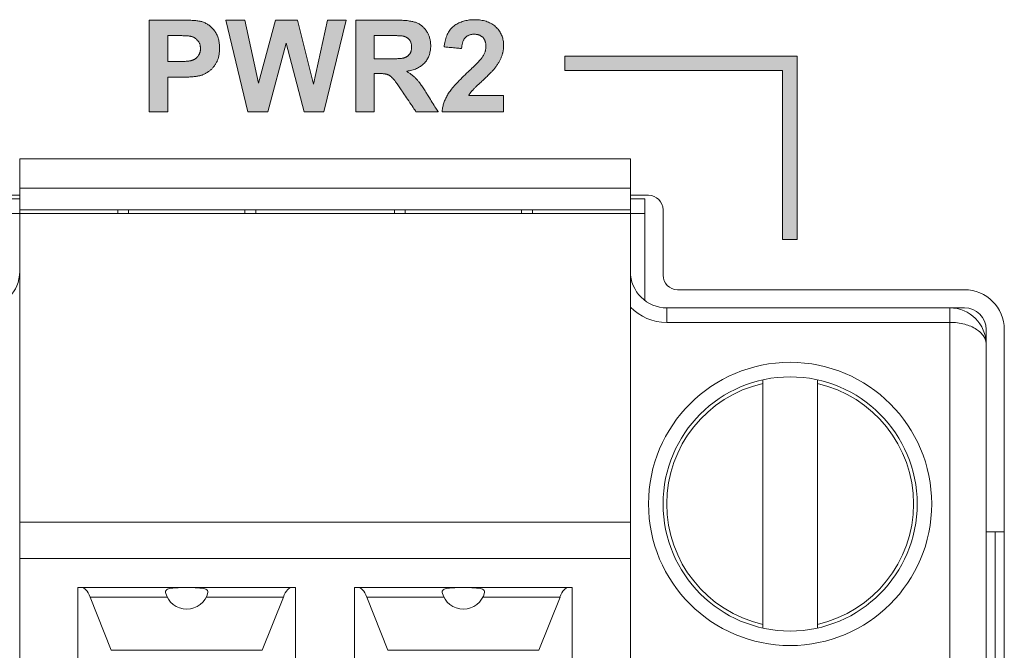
# Model space of a CAD drawing. Header units: millimetres. Extents: x 73 to 355, y 51 to 582.
# Tile 8 of 46: x 208 to 221, y 300 to 308. Entities that reach past the tile are written whole.
import ezdxf

# ---------------------------------------------------------------- set-up
doc = ezdxf.new("R2010")
doc.units = ezdxf.units.MM
doc.layers.add('PRINT', color=7, linetype='Continuous')

msp = doc.modelspace()

# ---------------------------------------------------------------- hatches: boundary and pattern name
at = {"layer": 'PRINT', "lineweight": 0}
h = msp.add_hatch(color=256, dxfattribs=at)
h.dxf.hatch_style = 2
edge = h.paths.add_edge_path()
edge.add_spline(control_points=[(209.694, 307.037), (209.694, 307.037), (209.694, 308.3), (209.694, 308.3), (209.694, 308.3), (210.103, 308.3), (210.103, 308.3), (210.258, 308.3), (210.359, 308.294), (210.406, 308.281), (210.479, 308.262), (210.539, 308.221), (210.588, 308.157), (210.637, 308.094), (210.661, 308.012), (210.661, 307.912), (210.661, 307.834), (210.647, 307.769), (210.619, 307.716), (210.591, 307.663), (210.555, 307.622), (210.512, 307.592), (210.468, 307.561), (210.424, 307.541), (210.379, 307.532), (210.319, 307.52), (210.23, 307.513), (210.115, 307.513), (210.115, 307.513), (209.949, 307.513), (209.949, 307.513), (209.949, 307.513), (209.949, 307.037), (209.949, 307.037), (209.949, 307.037), (209.694, 307.037), (209.694, 307.037)], knot_values=[0, 0, 0, 0, 1, 1, 1, 2, 2, 2, 3, 3, 3, 4, 4, 4, 5, 5, 5, 6, 6, 6, 7, 7, 7, 8, 8, 8, 9, 9, 9, 10, 10, 10, 11, 11, 11, 12, 12, 12, 12], degree=3, periodic=0)
edge = h.paths.add_edge_path()
edge.add_spline(control_points=[(209.949, 308.086), (209.949, 308.086), (209.949, 307.728), (209.949, 307.728), (209.949, 307.728), (210.088, 307.728), (210.088, 307.728), (210.189, 307.728), (210.256, 307.735), (210.29, 307.748), (210.324, 307.761), (210.35, 307.782), (210.37, 307.81), (210.389, 307.838), (210.398, 307.871), (210.398, 307.908), (210.398, 307.954), (210.385, 307.992), (210.358, 308.022), (210.331, 308.052), (210.297, 308.07), (210.255, 308.078), (210.225, 308.084), (210.164, 308.086), (210.072, 308.086), (210.072, 308.086), (209.949, 308.086), (209.949, 308.086)], knot_values=[0, 0, 0, 0, 1, 1, 1, 2, 2, 2, 3, 3, 3, 4, 4, 4, 5, 5, 5, 6, 6, 6, 7, 7, 7, 8, 8, 8, 9, 9, 9, 9], degree=3, periodic=0)
h = msp.add_hatch(color=256, dxfattribs=at)
h.dxf.hatch_style = 2
h.paths.add_polyline_path([(211.05, 307.037), (210.748, 308.3), (211.009, 308.3), (211.199, 307.433), (211.43, 308.3), (211.733, 308.3), (211.955, 307.418), (212.149, 308.3), (212.405, 308.3), (212.099, 307.037), (211.828, 307.037), (211.577, 307.981), (211.326, 307.037)])
h = msp.add_hatch(color=256, dxfattribs=at)
h.dxf.hatch_style = 2
edge = h.paths.add_edge_path()
edge.add_spline(control_points=[(212.536, 307.037), (212.536, 307.037), (212.536, 308.3), (212.536, 308.3), (212.536, 308.3), (213.073, 308.3), (213.073, 308.3), (213.208, 308.3), (213.306, 308.289), (213.367, 308.266), (213.428, 308.243), (213.477, 308.203), (213.514, 308.145), (213.55, 308.087), (213.569, 308.021), (213.569, 307.946), (213.569, 307.851), (213.541, 307.773), (213.485, 307.711), (213.43, 307.65), (213.346, 307.611), (213.235, 307.595), (213.291, 307.562), (213.336, 307.527), (213.372, 307.489), (213.408, 307.45), (213.456, 307.382), (213.517, 307.284), (213.517, 307.284), (213.671, 307.037), (213.671, 307.037), (213.671, 307.037), (213.366, 307.037), (213.366, 307.037), (213.366, 307.037), (213.182, 307.312), (213.182, 307.312), (213.117, 307.41), (213.072, 307.472), (213.048, 307.498), (213.024, 307.523), (212.998, 307.541), (212.971, 307.55), (212.944, 307.56), (212.901, 307.564), (212.843, 307.564), (212.843, 307.564), (212.791, 307.564), (212.791, 307.564), (212.791, 307.564), (212.791, 307.037), (212.791, 307.037), (212.791, 307.037), (212.536, 307.037), (212.536, 307.037)], knot_values=[0, 0, 0, 0, 1, 1, 1, 2, 2, 2, 3, 3, 3, 4, 4, 4, 5, 5, 5, 6, 6, 6, 7, 7, 7, 8, 8, 8, 9, 9, 9, 10, 10, 10, 11, 11, 11, 12, 12, 12, 13, 13, 13, 14, 14, 14, 15, 15, 15, 16, 16, 16, 17, 17, 17, 18, 18, 18, 18], degree=3, periodic=0)
edge = h.paths.add_edge_path()
edge.add_spline(control_points=[(212.791, 307.766), (212.791, 307.766), (212.98, 307.766), (212.98, 307.766), (213.102, 307.766), (213.178, 307.771), (213.209, 307.781), (213.239, 307.792), (213.263, 307.81), (213.28, 307.835), (213.297, 307.86), (213.306, 307.892), (213.306, 307.93), (213.306, 307.972), (213.295, 308.006), (213.272, 308.033), (213.249, 308.059), (213.217, 308.075), (213.176, 308.082), (213.155, 308.085), (213.093, 308.086), (212.99, 308.086), (212.99, 308.086), (212.791, 308.086), (212.791, 308.086), (212.791, 308.086), (212.791, 307.766), (212.791, 307.766)], knot_values=[0, 0, 0, 0, 1, 1, 1, 2, 2, 2, 3, 3, 3, 4, 4, 4, 5, 5, 5, 6, 6, 6, 7, 7, 7, 8, 8, 8, 9, 9, 9, 9], degree=3, periodic=0)
h = msp.add_hatch(color=256, dxfattribs=at)
h.dxf.hatch_style = 2
edge = h.paths.add_edge_path()
edge.add_spline(control_points=[(214.573, 307.262), (214.573, 307.262), (214.573, 307.037), (214.573, 307.037), (214.573, 307.037), (213.725, 307.037), (213.725, 307.037), (213.734, 307.122), (213.761, 307.203), (213.807, 307.279), (213.853, 307.355), (213.944, 307.456), (214.08, 307.582), (214.189, 307.683), (214.256, 307.752), (214.28, 307.788), (214.313, 307.838), (214.33, 307.888), (214.33, 307.937), (214.33, 307.991), (214.316, 308.032), (214.287, 308.061), (214.258, 308.09), (214.218, 308.105), (214.167, 308.105), (214.116, 308.105), (214.076, 308.089), (214.046, 308.059), (214.016, 308.029), (213.999, 307.978), (213.994, 307.907), (213.994, 307.907), (213.753, 307.931), (213.753, 307.931), (213.767, 308.065), (213.813, 308.16), (213.888, 308.218), (213.964, 308.276), (214.059, 308.305), (214.173, 308.305), (214.297, 308.305), (214.395, 308.271), (214.466, 308.205), (214.537, 308.137), (214.573, 308.054), (214.573, 307.954), (214.573, 307.897), (214.563, 307.843), (214.542, 307.791), (214.522, 307.74), (214.49, 307.686), (214.446, 307.63), (214.416, 307.593), (214.363, 307.539), (214.287, 307.469), (214.211, 307.399), (214.162, 307.352), (214.142, 307.329), (214.122, 307.306), (214.105, 307.284), (214.092, 307.262), (214.092, 307.262), (214.573, 307.262), (214.573, 307.262)], knot_values=[0, 0, 0, 0, 1, 1, 1, 2, 2, 2, 3, 3, 3, 4, 4, 4, 5, 5, 5, 6, 6, 6, 7, 7, 7, 8, 8, 8, 9, 9, 9, 10, 10, 10, 11, 11, 11, 12, 12, 12, 13, 13, 13, 14, 14, 14, 15, 15, 15, 16, 16, 16, 17, 17, 17, 18, 18, 18, 19, 19, 19, 20, 20, 20, 21, 21, 21, 21], degree=3, periodic=0)
h = msp.add_hatch(color=256, dxfattribs=at)
h.dxf.hatch_style = 1
h.paths.add_polyline_path([(187.094, 305.28), (187.294, 305.28), (187.294, 307.605), (190.294, 307.605), (190.294, 307.805), (187.094, 307.805)])
h.paths.add_polyline_path([(218.414, 305.28), (218.614, 305.28), (218.614, 307.805), (215.414, 307.805), (215.414, 307.605), (218.414, 307.605)])

# ---------------------------------------------------------------- linework, layer by layer
at = {"color": 7, "linetype": 'Continuous', "lineweight": 0}
for p, q in [((207.909, 306.387), (207.909, 305.987)), ((207.909, 306.387), (216.319, 306.387)), ((216.319, 306.387), (216.319, 305.987)), ((207.909, 305.987), (207.909, 305.687)), ((207.909, 305.987), (216.319, 305.987)), ((216.319, 305.687), (216.319, 305.987)), ((207.529, 305.837), (207.909, 305.837)), ((207.909, 305.887), (207.659, 305.887)), ((216.569, 305.887), (216.319, 305.887)), ((216.319, 305.837), (216.519, 305.837)), ((216.519, 305.837), (216.519, 305.637)), ((207.909, 305.687), (207.909, 305.637)), ((209.259, 305.687), (207.909, 305.687)), ((209.409, 305.687), (209.259, 305.687)), ((209.259, 305.687), (209.259, 305.637)), ((211.009, 305.687), (209.409, 305.687)), ((209.409, 305.687), (209.409, 305.637)), ((216.319, 305.687), (211.009, 305.687)), ((211.009, 305.687), (211.009, 305.637)), ((211.159, 305.687), (211.159, 305.637)), ((213.069, 305.687), (213.069, 305.637)), ((213.219, 305.687), (213.219, 305.637)), ((214.819, 305.687), (214.819, 305.637)), ((214.969, 305.687), (214.969, 305.637)), ((216.319, 305.687), (216.319, 305.637)), ((216.769, 304.787), (216.769, 305.687)), ((207.709, 305.637), (207.909, 305.637)), ((207.909, 305.637), (207.909, 301.387)), ((207.909, 305.637), (216.319, 305.637)), ((216.319, 305.637), (216.519, 305.637)), ((216.319, 301.387), (216.319, 305.637)), ((216.519, 305.637), (216.519, 304.438)), ((216.519, 305.637), (216.519, 304.438)), ((220.919, 304.587), (216.969, 304.587)), ((216.819, 304.337), (220.719, 304.337)), ((216.819, 304.337), (216.819, 304.137)), ((220.719, 304.337), (220.919, 304.337)), ((220.719, 304.137), (220.719, 304.337)), ((220.719, 304.137), (216.819, 304.137)), ((220.719, 298.837), (220.719, 304.137)), ((221.219, 304.037), (221.219, 303.837)), ((221.469, 298.937), (221.469, 304.037)), ((221.219, 303.837), (221.219, 299.137)), ((218.144, 303.296), (218.144, 303.346)), ((218.894, 303.346), (218.894, 303.296)), ((218.144, 303.296), (218.144, 299.979)), ((218.894, 303.296), (218.894, 299.979)), ((207.909, 301.387), (207.909, 300.887)), ((207.909, 301.387), (216.319, 301.387)), ((216.319, 300.887), (216.319, 301.387)), ((221.342, 301.254), (221.219, 301.254)), ((221.469, 301.254), (221.342, 301.254)), ((221.342, 301.254), (221.342, 298.637)), ((207.909, 300.887), (207.909, 296.037)), ((216.319, 300.887), (207.909, 300.887)), ((216.319, 300.887), (216.319, 296.037)), ((208.709, 300.487), (211.709, 300.487)), ((208.709, 300.487), (208.709, 296.46)), ((211.709, 300.487), (211.709, 296.46)), ((212.519, 300.487), (215.519, 300.487)), ((212.519, 300.487), (212.519, 296.46)), ((215.519, 300.487), (215.519, 296.46)), ((209.94, 300.353), (208.878, 300.353)), ((209.17, 299.621), (208.878, 300.353)), ((211.54, 300.353), (210.477, 300.353)), ((211.247, 299.621), (211.54, 300.353)), ((213.75, 300.353), (212.688, 300.353)), ((212.688, 300.353), (212.98, 299.621)), ((215.35, 300.353), (214.287, 300.353)), ((215.35, 300.353), (215.057, 299.621)), ((218.144, 299.929), (218.144, 299.979)), ((218.894, 299.979), (218.894, 299.929)), ((209.17, 299.621), (211.247, 299.621)), ((212.98, 299.621), (215.057, 299.621))]:
    msp.add_line(p, q, dxfattribs=at)
for centre, radius, start, end in [((216.569, 305.687), 0.2, 0, 90), ((207.409, 304.837), 0.5, 270, 0), ((216.819, 304.837), 0.5, 180, 225.0535), ((216.969, 304.787), 0.2, 180, 270), ((220.919, 304.037), 0.55, 0, 90), ((216.819, 304.837), 0.5, 225.0535, 270), ((216.819, 304.837), 0.7, 224.4153, 270), ((220.719, 303.837), 0.5, 0, 90), ((220.919, 304.037), 0.3, 0, 90), ((218.519, 301.637), 1.95, 90, 270), ((218.519, 301.637), 1.95, 270, 90), ((218.519, 301.637), 1.75, 90, 270), ((218.519, 301.637), 1.75, 270, 90), ((218.519, 301.637), 1.7, 102.7436, 257.2564), ((218.519, 301.637), 1.7, 282.7436, 77.2564), ((210.209, 300.487), 0.3, 193.5273, 270), ((210.209, 300.487), 0.3, 270, 346.4727), ((214.019, 300.487), 0.3, 193.5273, 270), ((214.019, 300.487), 0.3, 270, 346.4727)]:
    msp.add_arc(centre, radius, start, end, dxfattribs=at)
for centre, start_param, end_param in [((208.762, 299.487), -0.523581, 0), ((211.655, 299.487), 0, 0.523581), ((212.572, 299.487), -0.523581, 0), ((215.465, 299.487), 0, 0.523581)]:
    msp.add_ellipse(centre, major_axis=(0, 1), ratio=0.230769, start_param=start_param, end_param=end_param, dxfattribs=at)
for points, knots in [([(220.719, 304.137), (220.754, 304.138), (220.823, 304.133), (220.949, 304.109), (221.059, 304.064), (221.143, 303.999), (221.186, 303.948), (221.213, 303.894), (221.219, 303.856), (221.219, 303.837)], [0, 0, 0, 0, 0.165944, 0.324986, 0.602173, 0.718441, 0.821083, 0.913185, 1, 1, 1, 1]), ([(209.917, 300.417), (209.915, 300.424), (209.916, 300.439), (209.933, 300.457), (209.961, 300.468), (209.997, 300.476), (210.042, 300.481), (210.094, 300.484), (210.15, 300.485), (210.189, 300.485), (210.209, 300.485)], [0, 0, 0, 0, 0.062898, 0.129893, 0.219039, 0.33548, 0.477339, 0.639616, 0.81626, 1, 1, 1, 1]), ([(210.209, 300.485), (210.228, 300.485), (210.267, 300.485), (210.323, 300.484), (210.375, 300.481), (210.42, 300.476), (210.457, 300.468), (210.484, 300.457), (210.501, 300.439), (210.502, 300.424), (210.5, 300.417)], [0, 0, 0, 0, 0.183731, 0.360358, 0.52264, 0.664519, 0.780971, 0.870118, 0.937105, 1, 1, 1, 1]), ([(213.727, 300.417), (213.725, 300.424), (213.726, 300.439), (213.743, 300.457), (213.771, 300.468), (213.807, 300.476), (213.852, 300.481), (213.904, 300.484), (213.96, 300.485), (213.999, 300.485), (214.019, 300.485)], [0, 0, 0, 0, 0.062898, 0.129893, 0.219039, 0.33548, 0.477339, 0.639616, 0.81626, 1, 1, 1, 1]), ([(214.019, 300.485), (214.038, 300.485), (214.077, 300.485), (214.133, 300.484), (214.185, 300.481), (214.23, 300.476), (214.267, 300.468), (214.294, 300.457), (214.311, 300.439), (214.312, 300.424), (214.31, 300.417)], [0, 0, 0, 0, 0.183731, 0.360358, 0.52264, 0.664519, 0.780971, 0.870118, 0.937105, 1, 1, 1, 1])]:
    msp.add_open_spline(points, degree=3, knots=knots, dxfattribs=at)
at = {"layer": 'PRINT', "lineweight": 0}
for points in [[(209.694, 307.037), (209.694, 307.049), (209.694, 307.083), (209.694, 307.137), (209.694, 307.207), (209.694, 307.29), (209.694, 307.384), (209.694, 307.485), (209.694, 307.592), (209.694, 307.7), (209.694, 307.808), (209.694, 307.912), (209.694, 308.01), (209.694, 308.098), (209.694, 308.173), (209.694, 308.234), (209.694, 308.276), (209.694, 308.298), (209.695, 308.3), (209.703, 308.3), (209.718, 308.3), (209.739, 308.3), (209.764, 308.3), (209.793, 308.3), (209.825, 308.3), (209.859, 308.3), (209.894, 308.3), (209.929, 308.3), (209.964, 308.3), (209.996, 308.3), (210.026, 308.3), (210.052, 308.3), (210.074, 308.3), (210.09, 308.3), (210.1, 308.3), (210.107, 308.3), (210.133, 308.3), (210.158, 308.3), (210.182, 308.299), (210.205, 308.299), (210.227, 308.298), (210.247, 308.298), (210.267, 308.297), (210.286, 308.296), (210.303, 308.295), (210.319, 308.294), (210.335, 308.292), (210.349, 308.291), (210.362, 308.289), (210.374, 308.287), (210.385, 308.286), (210.395, 308.284), (210.404, 308.282), (210.415, 308.278), (210.428, 308.275), (210.44, 308.27), (210.451, 308.266), (210.463, 308.261), (210.474, 308.255), (210.485, 308.249), (210.496, 308.242), (210.506, 308.236), (210.517, 308.228), (210.527, 308.22), (210.537, 308.212), (210.546, 308.204), (210.556, 308.194), (210.565, 308.185), (210.574, 308.175), (210.582, 308.165), (210.591, 308.154), (210.599, 308.142), (210.606, 308.131), (210.613, 308.119), (210.62, 308.107), (210.626, 308.094), (210.631, 308.081), (210.637, 308.067), (210.641, 308.054), (210.645, 308.039), (210.649, 308.025), (210.652, 308.01), (210.655, 307.995), (210.657, 307.979), (210.659, 307.963), (210.66, 307.947), (210.661, 307.93), (210.661, 307.913), (210.661, 307.9), (210.661, 307.886), (210.66, 307.874), (210.659, 307.861), (210.658, 307.849), (210.656, 307.837), (210.654, 307.825), (210.652, 307.813), (210.65, 307.802), (210.647, 307.791), (210.645, 307.78), (210.641, 307.77), (210.638, 307.759), (210.634, 307.749), (210.63, 307.74), (210.626, 307.73), (210.621, 307.721), (210.616, 307.712), (210.612, 307.703), (210.606, 307.694), (210.601, 307.686), (210.596, 307.677), (210.59, 307.669), (210.584, 307.662), (210.578, 307.654), (210.572, 307.647), (210.566, 307.64), (210.56, 307.633), (210.553, 307.626), (210.547, 307.62), (210.54, 307.614), (210.533, 307.608), (210.526, 307.602), (210.518, 307.596), (210.511, 307.591), (210.504, 307.586), (210.496, 307.581), (210.489, 307.577), (210.481, 307.572), (210.474, 307.568), (210.466, 307.564), (210.458, 307.56), (210.451, 307.556), (210.443, 307.553), (210.436, 307.549), (210.428, 307.546), (210.42, 307.543), (210.413, 307.541), (210.405, 307.538), (210.397, 307.536), (210.39, 307.534), (210.382, 307.532), (210.372, 307.53), (210.361, 307.528), (210.35, 307.527), (210.337, 307.525), (210.325, 307.523), (210.311, 307.522), (210.298, 307.52), (210.283, 307.519), (210.268, 307.518), (210.253, 307.517), (210.237, 307.516), (210.22, 307.515), (210.203, 307.515), (210.186, 307.514), (210.168, 307.514), (210.149, 307.514), (210.13, 307.513), (210.115, 307.513), (210.113, 307.513), (210.107, 307.513), (210.1, 307.513), (210.09, 307.513), (210.079, 307.513), (210.066, 307.513), (210.053, 307.513), (210.039, 307.513), (210.024, 307.513), (210.01, 307.513), (209.997, 307.513), (209.984, 307.513), (209.973, 307.513), (209.963, 307.513), (209.956, 307.513), (209.951, 307.513), (209.949, 307.513), (209.949, 307.51), (209.949, 307.499), (209.949, 307.48), (209.949, 307.454), (209.949, 307.424), (209.949, 307.389), (209.949, 307.351), (209.949, 307.311), (209.949, 307.27), (209.949, 307.23), (209.949, 307.19), (209.949, 307.153), (209.949, 307.119), (209.949, 307.09), (209.949, 307.066), (209.949, 307.048), (209.949, 307.039), (209.948, 307.037), (209.944, 307.037), (209.935, 307.037), (209.923, 307.037), (209.908, 307.037), (209.89, 307.037), (209.871, 307.037), (209.85, 307.037), (209.828, 307.037), (209.806, 307.037), (209.784, 307.037), (209.764, 307.037), (209.745, 307.037), (209.728, 307.037), (209.714, 307.037), (209.703, 307.037), (209.696, 307.037)], [(212.536, 307.037), (212.536, 307.049), (212.536, 307.083), (212.536, 307.135), (212.536, 307.203), (212.536, 307.285), (212.536, 307.377), (212.536, 307.477), (212.536, 307.582), (212.536, 307.69), (212.536, 307.796), (212.536, 307.9), (212.536, 307.997), (212.536, 308.086), (212.536, 308.162), (212.536, 308.225), (212.536, 308.27), (212.536, 308.296), (212.537, 308.3), (212.546, 308.3), (212.563, 308.3), (212.588, 308.3), (212.619, 308.3), (212.656, 308.3), (212.697, 308.3), (212.74, 308.3), (212.785, 308.3), (212.831, 308.3), (212.876, 308.3), (212.919, 308.3), (212.959, 308.3), (212.995, 308.3), (213.025, 308.3), (213.049, 308.3), (213.065, 308.3), (213.072, 308.3), (213.09, 308.3), (213.112, 308.3), (213.134, 308.299), (213.154, 308.298), (213.174, 308.297), (213.194, 308.296), (213.212, 308.295), (213.23, 308.293), (213.247, 308.292), (213.263, 308.289), (213.279, 308.287), (213.294, 308.285), (213.308, 308.282), (213.322, 308.279), (213.334, 308.276), (213.346, 308.273), (213.358, 308.269), (213.368, 308.265), (213.379, 308.261), (213.389, 308.257), (213.399, 308.252), (213.408, 308.247), (213.418, 308.241), (213.427, 308.236), (213.435, 308.229), (213.444, 308.223), (213.452, 308.216), (213.461, 308.209), (213.468, 308.201), (213.476, 308.194), (213.484, 308.185), (213.491, 308.177), (213.498, 308.168), (213.504, 308.159), (213.511, 308.149), (213.517, 308.139), (213.523, 308.129), (213.528, 308.119), (213.534, 308.109), (213.538, 308.098), (213.543, 308.088), (213.547, 308.077), (213.551, 308.066), (213.554, 308.055), (213.557, 308.043), (213.56, 308.032), (213.562, 308.02), (213.564, 308.008), (213.566, 307.996), (213.567, 307.984), (213.568, 307.972), (213.569, 307.959), (213.569, 307.947), (213.569, 307.931), (213.568, 307.915), (213.566, 307.9), (213.565, 307.885), (213.562, 307.87), (213.559, 307.856), (213.556, 307.842), (213.552, 307.828), (213.547, 307.814), (213.542, 307.801), (213.537, 307.788), (213.53, 307.776), (213.524, 307.764), (213.516, 307.752), (213.509, 307.74), (213.5, 307.729), (213.491, 307.718), (213.482, 307.708), (213.472, 307.698), (213.462, 307.688), (213.451, 307.679), (213.439, 307.67), (213.427, 307.661), (213.414, 307.654), (213.401, 307.646), (213.388, 307.639), (213.373, 307.632), (213.359, 307.626), (213.343, 307.62), (213.328, 307.615), (213.311, 307.61), (213.294, 307.606), (213.277, 307.602), (213.259, 307.599), (213.241, 307.596), (213.242, 307.591), (213.251, 307.585), (213.26, 307.58), (213.269, 307.574), (213.278, 307.568), (213.286, 307.562), (213.294, 307.556), (213.302, 307.551), (213.31, 307.545), (213.318, 307.538), (213.325, 307.532), (213.333, 307.526), (213.34, 307.52), (213.347, 307.514), (213.353, 307.507), (213.36, 307.501), (213.366, 307.494), (213.373, 307.488), (213.379, 307.481), (213.385, 307.474), (213.392, 307.465), (213.399, 307.457), (213.406, 307.448), (213.414, 307.438), (213.422, 307.427), (213.43, 307.416), (213.438, 307.405), (213.446, 307.393), (213.455, 307.38), (213.464, 307.367), (213.473, 307.353), (213.482, 307.339), (213.492, 307.324), (213.502, 307.308), (213.512, 307.292), (213.517, 307.283), (213.52, 307.279), (213.526, 307.27), (213.533, 307.258), (213.542, 307.244), (213.553, 307.227), (213.565, 307.208), (213.577, 307.188), (213.59, 307.167), (213.603, 307.146), (213.616, 307.125), (213.628, 307.106), (213.64, 307.088), (213.65, 307.071), (213.659, 307.058), (213.665, 307.047), (213.67, 307.04), (213.671, 307.037), (213.669, 307.037), (213.662, 307.037), (213.649, 307.037), (213.633, 307.037), (213.614, 307.037), (213.592, 307.037), (213.568, 307.037), (213.543, 307.037), (213.517, 307.037), (213.491, 307.037), (213.466, 307.037), (213.442, 307.037), (213.42, 307.037), (213.401, 307.037), (213.386, 307.037), (213.375, 307.037), (213.368, 307.037), (213.366, 307.038), (213.364, 307.041), (213.358, 307.05), (213.35, 307.062), (213.339, 307.078), (213.327, 307.097), (213.313, 307.117), (213.298, 307.139), (213.283, 307.162), (213.267, 307.186), (213.251, 307.209), (213.236, 307.231), (213.223, 307.252), (213.21, 307.271), (213.199, 307.286), (213.191, 307.299), (213.185, 307.308), (213.182, 307.312), (213.175, 307.323), (213.164, 307.339), (213.154, 307.354), (213.144, 307.369), (213.134, 307.382), (213.125, 307.396), (213.117, 307.408), (213.108, 307.42), (213.1, 307.431), (213.093, 307.441), (213.086, 307.45), (213.079, 307.459), (213.073, 307.468), (213.067, 307.475), (213.062, 307.482), (213.056, 307.488), (213.052, 307.493), (213.047, 307.498), (213.043, 307.502), (213.039, 307.506), (213.035, 307.51), (213.031, 307.514), (213.027, 307.518), (213.022, 307.521), (213.018, 307.524), (213.014, 307.528), (213.009, 307.531), (213.005, 307.534), (213.001, 307.536), (212.996, 307.539), (212.992, 307.541), (212.987, 307.544), (212.983, 307.546), (212.978, 307.548), (212.974, 307.549), (212.969, 307.551), (212.964, 307.553), (212.959, 307.554), (212.953, 307.555), (212.948, 307.557), (212.941, 307.558), (212.935, 307.559), (212.928, 307.56), (212.921, 307.561), (212.914, 307.561), (212.906, 307.562), (212.898, 307.563), (212.89, 307.563), (212.882, 307.564), (212.873, 307.564), (212.864, 307.564), (212.854, 307.564), (212.844, 307.564), (212.842, 307.564), (212.841, 307.564), (212.839, 307.564), (212.836, 307.564), (212.833, 307.564), (212.829, 307.564), (212.825, 307.564), (212.821, 307.564), (212.817, 307.564), (212.812, 307.564), (212.808, 307.564), (212.804, 307.564), (212.8, 307.564), (212.797, 307.564), (212.795, 307.564), (212.793, 307.564), (212.791, 307.564), (212.791, 307.564), (212.791, 307.557), (212.791, 307.541), (212.791, 307.518), (212.791, 307.488), (212.791, 307.453), (212.791, 307.414), (212.791, 307.371), (212.791, 307.327), (212.791, 307.282), (212.791, 307.238), (212.791, 307.195), (212.791, 307.155), (212.791, 307.119), (212.791, 307.088), (212.791, 307.064), (212.791, 307.047), (212.791, 307.038), (212.79, 307.037), (212.785, 307.037), (212.776, 307.037), (212.763, 307.037), (212.748, 307.037), (212.73, 307.037), (212.71, 307.037), (212.689, 307.037), (212.668, 307.037), (212.646, 307.037), (212.625, 307.037), (212.605, 307.037), (212.586, 307.037), (212.57, 307.037), (212.556, 307.037), (212.545, 307.037), (212.538, 307.037)], [(214.573, 307.262), (214.573, 307.26), (214.573, 307.254), (214.573, 307.245), (214.573, 307.233), (214.573, 307.218), (214.573, 307.202), (214.573, 307.184), (214.573, 307.166), (214.573, 307.146), (214.573, 307.128), (214.573, 307.109), (214.573, 307.092), (214.573, 307.076), (214.573, 307.062), (214.573, 307.051), (214.573, 307.043), (214.573, 307.038), (214.572, 307.037), (214.559, 307.037), (214.533, 307.037), (214.494, 307.037), (214.445, 307.037), (214.388, 307.037), (214.324, 307.037), (214.256, 307.037), (214.185, 307.037), (214.113, 307.037), (214.042, 307.037), (213.974, 307.037), (213.91, 307.037), (213.853, 307.037), (213.804, 307.037), (213.765, 307.037), (213.738, 307.037), (213.726, 307.037), (213.726, 307.047), (213.728, 307.061), (213.73, 307.076), (213.733, 307.09), (213.736, 307.104), (213.739, 307.118), (213.743, 307.132), (213.747, 307.145), (213.751, 307.159), (213.756, 307.173), (213.761, 307.186), (213.767, 307.2), (213.773, 307.213), (213.779, 307.226), (213.786, 307.24), (213.792, 307.253), (213.8, 307.266), (213.807, 307.279), (213.816, 307.292), (213.825, 307.306), (213.835, 307.32), (213.845, 307.334), (213.857, 307.349), (213.87, 307.365), (213.883, 307.381), (213.897, 307.398), (213.912, 307.415), (213.928, 307.432), (213.945, 307.45), (213.963, 307.468), (213.982, 307.487), (214.001, 307.507), (214.021, 307.526), (214.042, 307.547), (214.064, 307.568), (214.086, 307.587), (214.103, 307.604), (214.121, 307.62), (214.137, 307.636), (214.152, 307.651), (214.167, 307.665), (214.181, 307.678), (214.194, 307.691), (214.206, 307.704), (214.217, 307.715), (214.228, 307.726), (214.237, 307.737), (214.246, 307.747), (214.254, 307.756), (214.262, 307.764), (214.268, 307.772), (214.274, 307.78), (214.279, 307.786), (214.284, 307.794), (214.289, 307.803), (214.294, 307.811), (214.299, 307.819), (214.303, 307.828), (214.307, 307.836), (214.311, 307.845), (214.314, 307.853), (214.317, 307.861), (214.32, 307.87), (214.322, 307.878), (214.324, 307.887), (214.326, 307.895), (214.328, 307.903), (214.329, 307.912), (214.33, 307.92), (214.33, 307.928), (214.33, 307.937), (214.33, 307.946), (214.33, 307.954), (214.329, 307.963), (214.328, 307.971), (214.327, 307.979), (214.325, 307.987), (214.323, 307.995), (214.321, 308.002), (214.319, 308.009), (214.316, 308.016), (214.313, 308.023), (214.31, 308.029), (214.307, 308.035), (214.303, 308.041), (214.299, 308.047), (214.295, 308.052), (214.29, 308.058), (214.285, 308.063), (214.28, 308.067), (214.275, 308.072), (214.269, 308.076), (214.263, 308.08), (214.257, 308.083), (214.251, 308.087), (214.245, 308.09), (214.238, 308.092), (214.231, 308.095), (214.224, 308.097), (214.217, 308.099), (214.21, 308.101), (214.202, 308.102), (214.194, 308.103), (214.186, 308.104), (214.178, 308.104), (214.169, 308.105), (214.161, 308.105), (214.153, 308.104), (214.144, 308.104), (214.136, 308.103), (214.129, 308.101), (214.121, 308.1), (214.114, 308.098), (214.107, 308.096), (214.1, 308.094), (214.093, 308.091), (214.086, 308.088), (214.08, 308.085), (214.074, 308.081), (214.068, 308.077), (214.062, 308.073), (214.056, 308.069), (214.051, 308.064), (214.046, 308.059), (214.041, 308.053), (214.036, 308.048), (214.032, 308.042), (214.028, 308.035), (214.024, 308.028), (214.02, 308.021), (214.016, 308.013), (214.013, 308.005), (214.01, 307.997), (214.007, 307.988), (214.005, 307.979), (214.003, 307.969), (214.001, 307.959), (213.999, 307.949), (213.997, 307.938), (213.996, 307.927), (213.995, 307.915), (213.994, 307.907), (213.99, 307.908), (213.983, 307.908), (213.972, 307.909), (213.958, 307.911), (213.942, 307.913), (213.924, 307.914), (213.904, 307.916), (213.884, 307.918), (213.863, 307.92), (213.843, 307.922), (213.824, 307.924), (213.806, 307.926), (213.79, 307.928), (213.776, 307.929), (213.765, 307.93), (213.757, 307.931), (213.753, 307.931), (213.755, 307.946), (213.758, 307.968), (213.762, 307.989), (213.766, 308.009), (213.771, 308.029), (213.776, 308.048), (213.782, 308.066), (213.789, 308.084), (213.796, 308.1), (213.804, 308.116), (213.813, 308.132), (213.822, 308.146), (213.831, 308.16), (213.842, 308.173), (213.852, 308.185), (213.864, 308.197), (213.876, 308.208), (213.888, 308.218), (213.901, 308.228), (213.915, 308.237), (213.929, 308.245), (213.943, 308.253), (213.957, 308.261), (213.972, 308.267), (213.987, 308.273), (214.003, 308.279), (214.019, 308.284), (214.035, 308.289), (214.052, 308.293), (214.069, 308.296), (214.086, 308.299), (214.104, 308.301), (214.122, 308.303), (214.141, 308.304), (214.16, 308.305), (214.18, 308.305), (214.2, 308.305), (214.221, 308.303), (214.24, 308.302), (214.259, 308.299), (214.278, 308.296), (214.296, 308.292), (214.314, 308.288), (214.331, 308.283), (214.348, 308.277), (214.364, 308.271), (214.379, 308.264), (214.394, 308.256), (214.409, 308.248), (214.423, 308.239), (214.437, 308.229), (214.45, 308.219), (214.462, 308.208), (214.474, 308.197), (214.485, 308.185), (214.496, 308.173), (214.506, 308.16), (214.515, 308.148), (214.524, 308.135), (214.532, 308.121), (214.539, 308.108), (214.545, 308.094), (214.551, 308.079), (214.556, 308.065), (214.561, 308.05), (214.564, 308.035), (214.568, 308.019), (214.57, 308.003), (214.572, 307.987), (214.573, 307.971), (214.573, 307.954), (214.573, 307.944), (214.573, 307.935), (214.572, 307.925), (214.571, 307.916), (214.571, 307.906), (214.57, 307.897), (214.568, 307.887), (214.567, 307.878), (214.565, 307.869), (214.563, 307.86), (214.561, 307.851), (214.559, 307.842), (214.556, 307.833), (214.554, 307.824), (214.551, 307.815), (214.548, 307.806), (214.545, 307.797), (214.541, 307.789), (214.538, 307.78), (214.534, 307.771), (214.53, 307.762), (214.525, 307.753), (214.521, 307.744), (214.516, 307.735), (214.511, 307.726), (214.506, 307.717), (214.5, 307.708), (214.494, 307.699), (214.489, 307.689), (214.482, 307.68), (214.476, 307.671), (214.469, 307.661), (214.462, 307.652), (214.455, 307.643), (214.448, 307.633), (214.442, 307.626), (214.437, 307.619), (214.431, 307.612), (214.424, 307.605), (214.417, 307.597), (214.41, 307.589), (214.402, 307.581), (214.394, 307.572), (214.385, 307.563), (214.376, 307.554), (214.367, 307.544), (214.357, 307.535), (214.346, 307.524), (214.335, 307.514), (214.324, 307.503), (214.312, 307.492), (214.3, 307.48), (214.287, 307.469), (214.274, 307.457), (214.262, 307.446), (214.251, 307.435), (214.24, 307.425), (214.229, 307.415), (214.219, 307.406), (214.21, 307.397), (214.201, 307.388), (214.192, 307.38), (214.184, 307.372), (214.177, 307.365), (214.17, 307.359), (214.164, 307.352), (214.158, 307.347), (214.153, 307.341), (214.149, 307.337), (214.144, 307.332), (214.141, 307.328), (214.137, 307.324), (214.134, 307.32), (214.131, 307.317), (214.128, 307.313), (214.125, 307.309), (214.122, 307.305), (214.119, 307.301), (214.116, 307.297), (214.113, 307.293), (214.11, 307.29), (214.107, 307.286), (214.105, 307.282), (214.102, 307.278), (214.1, 307.274), (214.098, 307.271), (214.095, 307.267), (214.093, 307.263), (214.094, 307.262), (214.104, 307.262), (214.122, 307.262), (214.146, 307.262), (214.175, 307.262), (214.209, 307.262), (214.246, 307.262), (214.285, 307.262), (214.326, 307.262), (214.367, 307.262), (214.406, 307.262), (214.444, 307.262), (214.479, 307.262), (214.51, 307.262), (214.536, 307.262), (214.556, 307.262), (214.569, 307.262)], [(209.949, 308.086), (209.949, 308.083), (209.949, 308.073), (209.949, 308.058), (209.949, 308.037), (209.949, 308.013), (209.949, 307.986), (209.949, 307.957), (209.949, 307.926), (209.949, 307.895), (209.949, 307.864), (209.949, 307.835), (209.949, 307.807), (209.949, 307.782), (209.949, 307.761), (209.949, 307.744), (209.949, 307.733), (209.949, 307.728), (209.95, 307.728), (209.953, 307.728), (209.959, 307.728), (209.966, 307.728), (209.975, 307.728), (209.985, 307.728), (209.997, 307.728), (210.009, 307.728), (210.021, 307.728), (210.033, 307.728), (210.044, 307.728), (210.055, 307.728), (210.065, 307.728), (210.074, 307.728), (210.081, 307.728), (210.086, 307.728), (210.088, 307.728), (210.098, 307.728), (210.115, 307.728), (210.131, 307.729), (210.146, 307.729), (210.161, 307.729), (210.175, 307.73), (210.189, 307.731), (210.201, 307.732), (210.213, 307.733), (210.225, 307.734), (210.236, 307.735), (210.246, 307.737), (210.255, 307.739), (210.264, 307.74), (210.272, 307.742), (210.279, 307.744), (210.286, 307.746), (210.292, 307.749), (210.298, 307.751), (210.303, 307.754), (210.309, 307.756), (210.314, 307.759), (210.319, 307.762), (210.324, 307.765), (210.329, 307.769), (210.334, 307.772), (210.339, 307.776), (210.343, 307.78), (210.347, 307.784), (210.351, 307.788), (210.355, 307.792), (210.359, 307.796), (210.363, 307.801), (210.367, 307.805), (210.37, 307.81), (210.373, 307.815), (210.376, 307.82), (210.379, 307.825), (210.382, 307.831), (210.384, 307.836), (210.386, 307.842), (210.389, 307.847), (210.39, 307.853), (210.392, 307.858), (210.394, 307.864), (210.395, 307.87), (210.396, 307.876), (210.397, 307.882), (210.398, 307.888), (210.398, 307.895), (210.398, 307.901), (210.398, 307.908), (210.398, 307.915), (210.398, 307.923), (210.397, 307.931), (210.396, 307.938), (210.395, 307.945), (210.394, 307.952), (210.392, 307.959), (210.39, 307.966), (210.388, 307.973), (210.385, 307.979), (210.382, 307.986), (210.379, 307.992), (210.376, 307.998), (210.372, 308.004), (210.368, 308.009), (210.364, 308.015), (210.36, 308.02), (210.355, 308.025), (210.35, 308.03), (210.345, 308.035), (210.34, 308.039), (210.334, 308.044), (210.329, 308.048), (210.323, 308.051), (210.318, 308.055), (210.312, 308.058), (210.306, 308.061), (210.3, 308.064), (210.293, 308.067), (210.287, 308.069), (210.28, 308.072), (210.273, 308.074), (210.266, 308.075), (210.259, 308.077), (210.253, 308.078), (210.247, 308.079), (210.241, 308.08), (210.233, 308.081), (210.226, 308.082), (210.217, 308.082), (210.208, 308.083), (210.199, 308.084), (210.189, 308.084), (210.178, 308.085), (210.166, 308.085), (210.154, 308.085), (210.141, 308.086), (210.128, 308.086), (210.114, 308.086), (210.099, 308.086), (210.084, 308.086), (210.072, 308.086), (210.07, 308.086), (210.066, 308.086), (210.061, 308.086), (210.053, 308.086), (210.045, 308.086), (210.035, 308.086), (210.025, 308.086), (210.015, 308.086), (210.004, 308.086), (209.993, 308.086), (209.983, 308.086), (209.974, 308.086), (209.966, 308.086), (209.959, 308.086), (209.953, 308.086), (209.95, 308.086)], [(212.791, 307.766), (212.793, 307.766), (212.798, 307.766), (212.806, 307.766), (212.817, 307.766), (212.83, 307.766), (212.844, 307.766), (212.859, 307.766), (212.875, 307.766), (212.892, 307.766), (212.908, 307.766), (212.924, 307.766), (212.938, 307.766), (212.951, 307.766), (212.962, 307.766), (212.971, 307.766), (212.977, 307.766), (212.98, 307.766), (212.996, 307.766), (213.016, 307.766), (213.035, 307.766), (213.054, 307.767), (213.071, 307.767), (213.087, 307.768), (213.103, 307.768), (213.117, 307.769), (213.131, 307.77), (213.144, 307.771), (213.155, 307.772), (213.166, 307.773), (213.176, 307.775), (213.185, 307.776), (213.193, 307.777), (213.2, 307.779), (213.206, 307.781), (213.212, 307.783), (213.217, 307.784), (213.222, 307.787), (213.227, 307.789), (213.232, 307.791), (213.236, 307.794), (213.241, 307.797), (213.245, 307.799), (213.249, 307.802), (213.253, 307.806), (213.257, 307.809), (213.261, 307.812), (213.265, 307.816), (213.268, 307.82), (213.272, 307.824), (213.275, 307.828), (213.278, 307.832), (213.281, 307.836), (213.284, 307.841), (213.287, 307.845), (213.289, 307.85), (213.292, 307.855), (213.294, 307.86), (213.296, 307.865), (213.298, 307.871), (213.299, 307.876), (213.301, 307.881), (213.302, 307.887), (213.303, 307.893), (213.304, 307.899), (213.305, 307.905), (213.305, 307.911), (213.306, 307.917), (213.306, 307.924), (213.306, 307.93), (213.306, 307.938), (213.306, 307.945), (213.305, 307.952), (213.304, 307.959), (213.303, 307.965), (213.302, 307.972), (213.3, 307.978), (213.299, 307.984), (213.297, 307.99), (213.294, 307.996), (213.292, 308.002), (213.289, 308.007), (213.286, 308.012), (213.283, 308.018), (213.28, 308.023), (213.276, 308.027), (213.272, 308.032), (213.268, 308.037), (213.264, 308.041), (213.26, 308.045), (213.255, 308.049), (213.25, 308.053), (213.246, 308.056), (213.24, 308.059), (213.235, 308.062), (213.23, 308.065), (213.224, 308.068), (213.218, 308.07), (213.212, 308.073), (213.205, 308.075), (213.199, 308.077), (213.192, 308.079), (213.185, 308.08), (213.178, 308.081), (213.173, 308.082), (213.169, 308.083), (213.163, 308.083), (213.157, 308.084), (213.15, 308.084), (213.142, 308.084), (213.133, 308.085), (213.124, 308.085), (213.113, 308.085), (213.102, 308.086), (213.09, 308.086), (213.077, 308.086), (213.063, 308.086), (213.049, 308.086), (213.033, 308.086), (213.017, 308.086), (213, 308.086), (212.99, 308.086), (212.986, 308.086), (212.979, 308.086), (212.969, 308.086), (212.957, 308.086), (212.943, 308.086), (212.927, 308.086), (212.911, 308.086), (212.893, 308.086), (212.876, 308.086), (212.859, 308.086), (212.843, 308.086), (212.829, 308.086), (212.816, 308.086), (212.805, 308.086), (212.797, 308.086), (212.792, 308.086), (212.791, 308.086), (212.791, 308.082), (212.791, 308.072), (212.791, 308.057), (212.791, 308.038), (212.791, 308.016), (212.791, 307.991), (212.791, 307.965), (212.791, 307.937), (212.791, 307.909), (212.791, 307.882), (212.791, 307.856), (212.791, 307.831), (212.791, 307.81), (212.791, 307.792), (212.791, 307.778), (212.791, 307.769)]]:
    msp.add_lwpolyline(points, close=True, dxfattribs=at)
for points in [[(211.05, 307.037), (210.748, 308.3), (211.009, 308.3), (211.199, 307.433), (211.43, 308.3), (211.733, 308.3), (211.955, 307.418), (212.149, 308.3), (212.405, 308.3), (212.099, 307.037), (211.828, 307.037), (211.577, 307.981), (211.326, 307.037), (211.05, 307.037)], [(215.414, 307.805), (215.414, 307.605)], [(215.414, 307.805), (218.614, 307.805)], [(218.614, 307.805), (218.614, 305.28)], [(215.414, 307.605), (218.414, 307.605)], [(218.414, 307.605), (218.414, 305.28)], [(218.414, 305.28), (218.614, 305.28)]]:
    msp.add_lwpolyline(points, dxfattribs=at)

doc.saveas('drawing.dxf')
